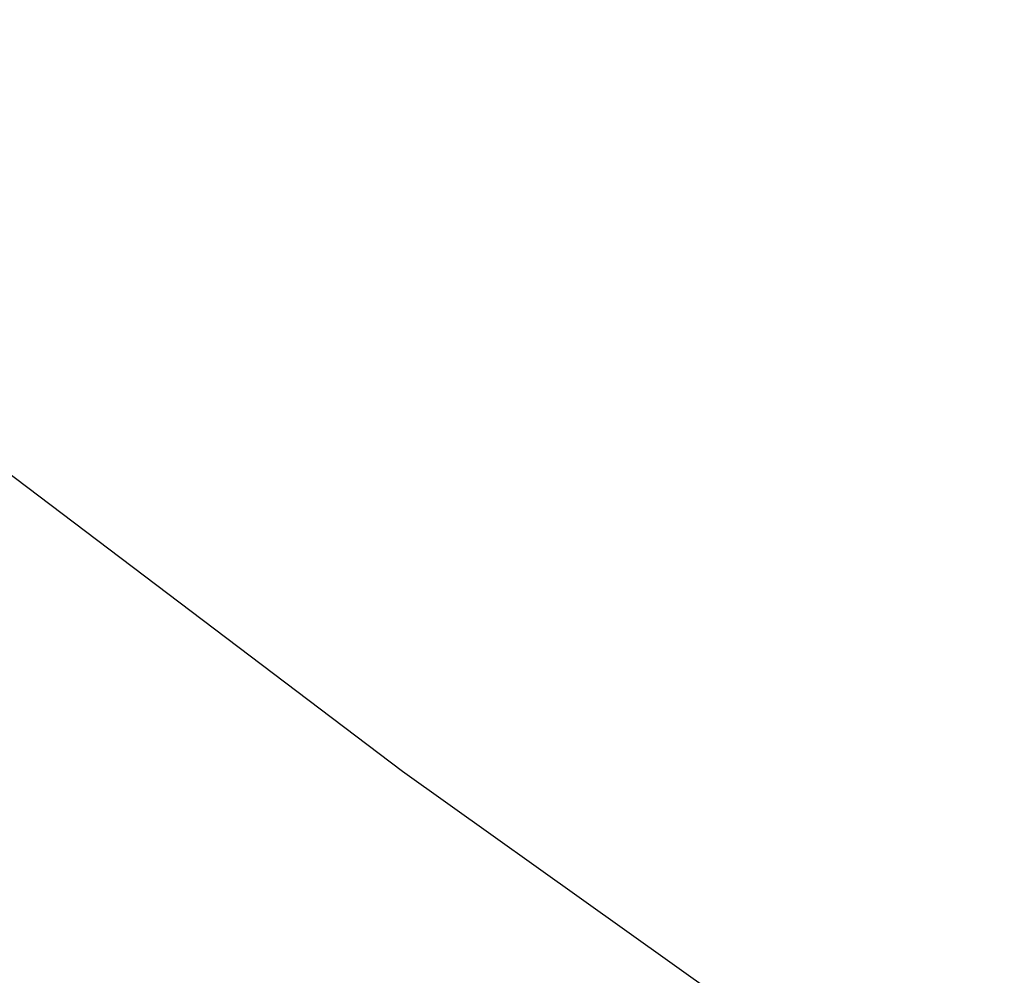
# Paper-space layout '_Isométrica' of a CAD drawing. Header units: millimetres. Extents: x -968 to -258, y -965 to -50.
# Tile 45 of 147: x -644 to -629, y -708 to -694. Entities that reach past the tile are written whole.
import ezdxf

# ---------------------------------------------------------------- set-up
doc = ezdxf.new("R2010")
doc.units = ezdxf.units.MM

psp = doc.layouts.new('_Isométrica')

# ---------------------------------------------------------------- linework, layer by layer
at = {"color": 7, "linetype": 'Continuous', "lineweight": 25, "flags": 128}
psp.add_lwpolyline([(-657.926, -688.852), (-651.301, -694.446), (-644.624, -699.787), (-637.905, -704.87), (-631.152, -709.685), (-624.374, -714.228), (-617.58, -718.492), (-610.781, -722.471), (-603.984, -726.16), (-597.199, -729.554), (-590.436, -732.648), (-583.702, -735.438), (-577.009, -737.921), (-570.363, -740.092), (-563.776, -741.95), (-557.254, -743.491), (-550.808, -744.713), (-544.445, -745.616), (-538.175, -746.197), (-532.006, -746.456), (-525.946, -746.392), (-520.004, -746.006)], dxfattribs=at)
at = {"color": 7, "linetype": 'Continuous', "lineweight": 25}
psp.add_open_spline([(-724.781, -301.357), (-723.882, -300.927), (-721.556, -299.811), (-717.63, -298.324), (-713.033, -296.864), (-708.298, -295.698), (-703.441, -294.811), (-698.468, -294.207), (-693.387, -293.884), (-688.202, -293.84), (-682.919, -294.075), (-677.545, -294.587), (-672.084, -295.376), (-666.542, -296.439), (-660.924, -297.777), (-655.238, -299.387), (-649.49, -301.27), (-643.686, -303.423), (-637.835, -305.844), (-631.943, -308.531), (-626.018, -311.482), (-620.07, -314.693), (-614.104, -318.161), (-608.131, -321.882), (-602.159, -325.852), (-596.195, -330.066), (-590.249, -334.52), (-584.329, -339.206), (-578.443, -344.121), (-572.601, -349.257), (-566.809, -354.607), (-561.077, -360.165), (-555.412, -365.924), (-549.823, -371.875), (-544.318, -378.012), (-538.905, -384.325), (-533.591, -390.806), (-528.384, -397.446), (-523.29, -404.237), (-518.318, -411.168), (-513.475, -418.232), (-508.766, -425.417), (-504.199, -432.715), (-499.779, -440.115), (-495.514, -447.606), (-491.409, -455.18), (-487.469, -462.824), (-483.7, -470.529), (-480.107, -478.284), (-476.695, -486.079), (-473.468, -493.901), (-470.431, -501.741), (-467.588, -509.588), (-464.942, -517.431), (-462.496, -525.258), (-460.255, -533.059), (-458.219, -540.823), (-456.393, -548.54), (-454.778, -556.197), (-453.375, -563.785), (-452.186, -571.294), (-451.212, -578.711), (-450.454, -586.028), (-449.912, -593.234), (-449.585, -600.319), (-449.474, -607.273), (-449.578, -614.087), (-449.894, -620.752), (-450.423, -627.259), (-451.162, -633.599), (-452.109, -639.764), (-453.262, -645.747), (-454.617, -651.539), (-456.173, -657.135), (-457.927, -662.529), (-459.874, -667.713), (-462.014, -672.685), (-464.343, -677.438), (-466.859, -681.968), (-469.56, -686.272), (-472.444, -690.346), (-475.51, -694.187), (-478.758, -697.787), (-482.183, -701.151), (-485.799, -704.246), (-488.595, -706.428), (-490.235, -707.492), (-490.556, -707.701)], degree=3, knots=[0, 0, 0, 0, 0.007836, 0.02028, 0.032685, 0.045037, 0.057326, 0.069547, 0.081702, 0.093794, 0.105828, 0.117813, 0.129755, 0.141662, 0.153541, 0.165397, 0.177237, 0.189064, 0.200883, 0.212698, 0.224509, 0.236321, 0.248133, 0.259947, 0.271764, 0.283585, 0.295411, 0.307242, 0.319077, 0.330917, 0.342763, 0.354613, 0.366467, 0.378326, 0.390189, 0.402055, 0.413925, 0.425798, 0.437673, 0.449551, 0.461431, 0.473312, 0.485194, 0.497076, 0.508959, 0.520842, 0.532725, 0.544606, 0.556486, 0.568364, 0.580239, 0.592112, 0.603983, 0.61585, 0.627713, 0.639572, 0.651426, 0.663276, 0.675121, 0.68696, 0.698794, 0.710623, 0.722446, 0.734263, 0.746076, 0.757883, 0.769686, 0.781486, 0.793285, 0.805082, 0.81688, 0.828682, 0.84049, 0.852308, 0.864141, 0.875993, 0.88787, 0.899779, 0.911728, 0.923723, 0.935772, 0.947881, 0.960057, 0.9723, 0.984611, 0.996982, 1, 1, 1, 1], dxfattribs=at)

doc.saveas('drawing.dxf')
